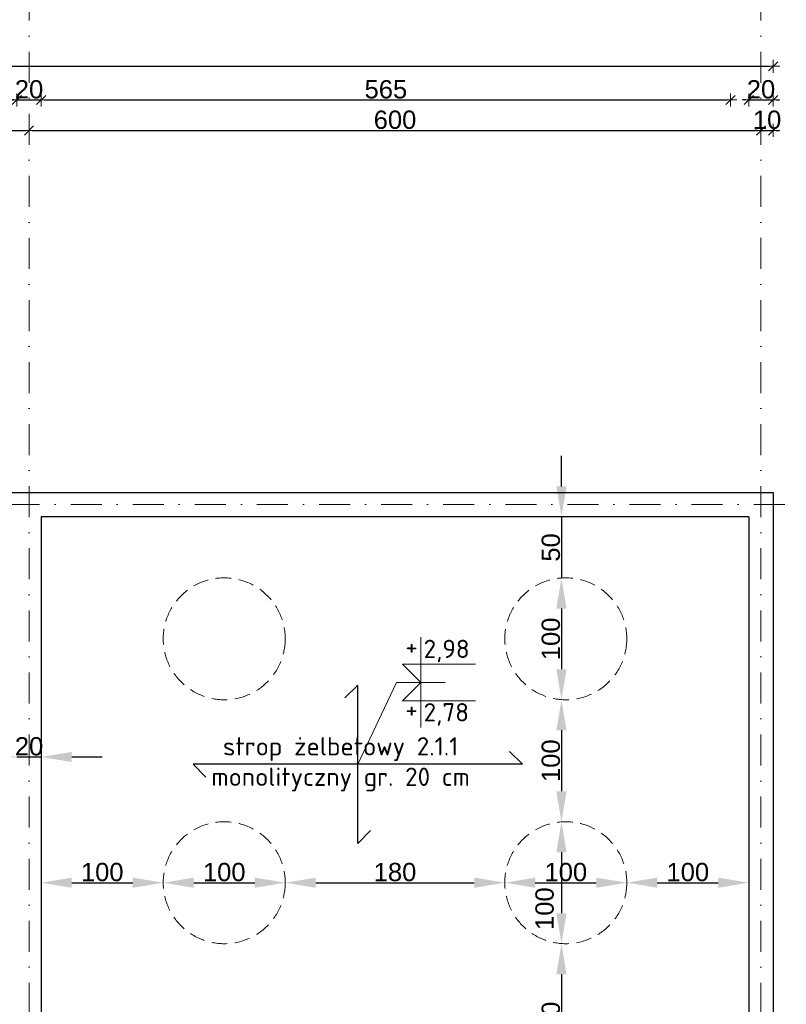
# Model space of a CAD drawing. Header units: millimetres. Extents: x -81893328 to 44149, y -26843406 to 95443303.
# Tile 89 of 100: x 29184 to 29812, y 8539 to 9347. Entities that reach past the tile are written whole.
import ezdxf
from ezdxf.enums import TextEntityAlignment as Align

# ---------------------------------------------------------------- set-up
doc = ezdxf.new("R2010")
doc.units = ezdxf.units.MM
doc.linetypes.add('DASHDOTX2', pattern=[50.8, 25.4, -12.7, 0, -12.7])
doc.linetypes.add('KRESKOWA', pattern=[19.05, 12.7, -6.35])
for name, color, linetype, lineweight in [('A-przerywana', 4, 'KRESKOWA', 5), ('aRMZ - osie', 2, 'DASHDOTX2', 5), ('aRMZ - wymiarowanie', 4, 'Continuous', 13), ('kRMZ - stropy opisy', 66, 'Continuous', 5), ('kRMZ - ściany nośne', 5, 'Continuous', 30)]:
    doc.layers.add(name, color=color, linetype=linetype, lineweight=lineweight)
doc.styles.add('1-100 2', font='arial.ttf', dxfattribs={"height": 15})
doc.styles.add('1-100 RM wymiar', font='isocpeur.ttf', dxfattribs={"height": 15})
doc.dimstyles.new('1-100', dxfattribs={"dimtxt": 15, "dimasz": 2.5, "dimexe": 1.25, "dimexo": 0.625, "dimgap": 1, "dimtad": 1, "dimdec": 0, "dimtxsty": '1-100 2', "dimblk": 'ZNACZKI', "dimcen": 2, "dimdle": 5, "dimse1": 1, "dimse2": 1, "dimclrd": 7, "dimclrt": 7, "dimadec": 0, "dimazin": 0, "dimtfac": 1, "dimtdec": 0, "dimtix": 1, "dimtmove": 1, "dimatfit": 3, "dimldrblk": 'ZNACZKI', "dimfxl": 1, "dimarcsym": 0})
doc.dimstyles.new('wymiarowanie prętów 1-100', dxfattribs={"dimtxt": 15, "dimasz": 25, "dimexe": 1.25, "dimexo": 0.625, "dimgap": 1, "dimtad": 1, "dimdec": 0, "dimtxsty": '1-100 2', "dimcen": 2, "dimdle": 5, "dimse1": 1, "dimse2": 1, "dimclrd": 7, "dimclrt": 7, "dimadec": 0, "dimazin": 0, "dimtfac": 1, "dimtdec": 0, "dimtix": 1, "dimtmove": 1, "dimatfit": 3, "dimldrblk": 'ZNACZKI', "dimfxl": 1, "dimarcsym": 0})

# ---------------------------------------------------------------- blocks, each defined once
blk = doc.blocks.new('ZNACZKI')
for p, q in [((0, 2.131), (0, -2.131)), ((1.507, 1.507), (-1.507, -1.507)), ((-2.131, 0), (2.131, 0))]:
    blk.add_line(p, q)
blk = doc.blocks.new('*D133')
at = {"layer": 'aRMZ - wymiarowanie', "color": 7, "lineweight": -2, "ltscale": 2, "transparency": 16777216}
blk.add_line((28593.94, 9255.85), (29188.94, 9255.85), dxfattribs=at)
at = {"layer": 'Defpoints', "color": 0, "ltscale": 2, "transparency": 16777216}
for p in [(29191.44, 9255.85), (28591.44, 8973.98), (29191.44, 8973.98)]:
    blk.add_point(p, dxfattribs=at)
at = {"layer": 'aRMZ - wymiarowanie', "color": 7, "lineweight": -2, "ltscale": 2, "transparency": 16777216, "xscale": 2.5, "yscale": 2.5, "zscale": 2.5, "rotation": 180}
blk.add_blockref('ZNACZKI', (28591.44, 9255.85), dxfattribs=at)
at = {"layer": 'aRMZ - wymiarowanie', "color": 7, "lineweight": -2, "ltscale": 2, "transparency": 16777216, "xscale": 2.5, "yscale": 2.5, "zscale": 2.5}
blk.add_blockref('ZNACZKI', (29191.44, 9255.85), dxfattribs=at)
at = {"layer": 'aRMZ - wymiarowanie', "color": 7, "ltscale": 2, "transparency": 16777216, "insert": (28891.44, 9264.51), "char_height": 15, "attachment_point": 5, "style": '1-100 2'}
blk.add_mtext('600', dxfattribs=at)
blk = doc.blocks.new('*D134')
at = {"layer": 'aRMZ - wymiarowanie', "color": 7, "lineweight": -2, "ltscale": 2, "transparency": 16777216}
blk.add_line((29193.94, 9255.85), (29788.94, 9255.85), dxfattribs=at)
at = {"layer": 'Defpoints', "color": 0, "ltscale": 2, "transparency": 16777216}
for p in [(29791.44, 9255.85), (29191.44, 8973.98), (29791.44, 8973.98)]:
    blk.add_point(p, dxfattribs=at)
at = {"layer": 'aRMZ - wymiarowanie', "color": 7, "lineweight": -2, "ltscale": 2, "transparency": 16777216, "xscale": 2.5, "yscale": 2.5, "zscale": 2.5, "rotation": 180}
blk.add_blockref('ZNACZKI', (29191.44, 9255.85), dxfattribs=at)
at = {"layer": 'aRMZ - wymiarowanie', "color": 7, "lineweight": -2, "ltscale": 2, "transparency": 16777216, "xscale": 2.5, "yscale": 2.5, "zscale": 2.5}
blk.add_blockref('ZNACZKI', (29791.44, 9255.85), dxfattribs=at)
at = {"layer": 'aRMZ - wymiarowanie', "color": 7, "ltscale": 2, "transparency": 16777216, "insert": (29491.44, 9264.51), "char_height": 15, "attachment_point": 5, "style": '1-100 2'}
blk.add_mtext('600', dxfattribs=at)
blk = doc.blocks.new('*D135')
at = {"layer": 'aRMZ - wymiarowanie', "color": 7, "lineweight": -2, "ltscale": 2, "transparency": 16777216}
for p, q in [((29788.94, 9255.85), (29786.44, 9255.85)), ((29791.44, 9255.85), (29801.44, 9255.85)), ((29803.94, 9255.85), (29806.44, 9255.85))]:
    blk.add_line(p, q, dxfattribs=at)
at = {"layer": 'Defpoints', "color": 0, "ltscale": 2, "transparency": 16777216}
for p in [(29801.44, 9255.85), (29791.44, 8973.98), (29801.44, 8958.98)]:
    blk.add_point(p, dxfattribs=at)
at = {"layer": 'aRMZ - wymiarowanie', "color": 7, "lineweight": -2, "ltscale": 2, "transparency": 16777216, "xscale": 2.5, "yscale": 2.5, "zscale": 2.5}
blk.add_blockref('ZNACZKI', (29791.44, 9255.85), dxfattribs=at)
at = {"layer": 'aRMZ - wymiarowanie', "color": 7, "lineweight": -2, "ltscale": 2, "transparency": 16777216, "xscale": 2.5, "yscale": 2.5, "zscale": 2.5, "rotation": 180}
blk.add_blockref('ZNACZKI', (29801.44, 9255.85), dxfattribs=at)
at = {"layer": 'aRMZ - wymiarowanie', "color": 7, "ltscale": 2, "transparency": 16777216, "insert": (29796.44, 9264.51), "char_height": 15, "attachment_point": 5, "style": '1-100 2'}
blk.add_mtext('10', dxfattribs=at)
blk = doc.blocks.new('*D149')
at = {"layer": 'aRMZ - wymiarowanie', "color": 7, "lineweight": -2, "ltscale": 2, "transparency": 16777216}
for p, q in [((30313.62, 8961.48), (30313.62, 8963.98)), ((30313.62, 8948.98), (30313.62, 8958.98)), ((30313.62, 8946.48), (30313.62, 8943.98))]:
    blk.add_line(p, q, dxfattribs=at)
at = {"layer": 'Defpoints', "color": 0, "ltscale": 2, "transparency": 16777216}
for p in [(29801.44, 8958.98), (30313.62, 8958.98), (29816.44, 8948.98)]:
    blk.add_point(p, dxfattribs=at)
at = {"layer": 'aRMZ - wymiarowanie', "color": 7, "lineweight": -2, "ltscale": 2, "transparency": 16777216, "xscale": 2.5, "yscale": 2.5, "zscale": 2.5}
for p, rotation in [((30313.62, 8958.98), 270), ((30313.62, 8948.98), 90)]:
    blk.add_blockref('ZNACZKI', p, dxfattribs=dict(at, rotation=rotation))
at = {"layer": 'aRMZ - wymiarowanie', "color": 7, "ltscale": 2, "transparency": 16777216, "insert": (30304.97, 8953.98), "char_height": 15, "attachment_point": 5, "rotation": 90, "style": '1-100 2'}
blk.add_mtext('10', dxfattribs=at)
blk = doc.blocks.new('*D140')
at = {"layer": 'aRMZ - wymiarowanie', "color": 7, "lineweight": -2, "ltscale": 2, "transparency": 16777216}
blk.add_line((30341.54, 8461.48), (30341.54, 8936.48), dxfattribs=at)
at = {"layer": 'Defpoints', "color": 0, "ltscale": 2, "transparency": 16777216}
for p in [(29781.44, 8938.98), (30341.54, 8938.98), (29781.44, 8458.98)]:
    blk.add_point(p, dxfattribs=at)
at = {"layer": 'aRMZ - wymiarowanie', "color": 7, "lineweight": -2, "ltscale": 2, "transparency": 16777216, "xscale": 2.5, "yscale": 2.5, "zscale": 2.5}
for p, rotation in [((30341.54, 8938.98), 90), ((30341.54, 8458.98), 270)]:
    blk.add_blockref('ZNACZKI', p, dxfattribs=dict(at, rotation=rotation))
at = {"layer": 'aRMZ - wymiarowanie', "color": 7, "ltscale": 2, "transparency": 16777216, "insert": (30332.88, 8698.98), "char_height": 15, "attachment_point": 5, "rotation": 90, "style": '1-100 2'}
blk.add_mtext('480', dxfattribs=at)
blk = doc.blocks.new('*D141')
at = {"layer": 'aRMZ - wymiarowanie', "color": 7, "lineweight": -2, "ltscale": 2, "transparency": 16777216}
for p, q in [((30341.54, 8961.48), (30341.54, 8963.98)), ((30341.54, 8938.98), (30341.54, 8958.98)), ((30341.54, 8936.48), (30341.54, 8933.98))]:
    blk.add_line(p, q, dxfattribs=at)
at = {"layer": 'Defpoints', "color": 0, "ltscale": 2, "transparency": 16777216}
for p in [(29801.44, 8958.98), (30341.54, 8958.98), (29781.44, 8938.98)]:
    blk.add_point(p, dxfattribs=at)
at = {"layer": 'aRMZ - wymiarowanie', "color": 7, "lineweight": -2, "ltscale": 2, "transparency": 16777216, "xscale": 2.5, "yscale": 2.5, "zscale": 2.5}
for p, rotation in [((30341.54, 8958.98), 270), ((30341.54, 8938.98), 90)]:
    blk.add_blockref('ZNACZKI', p, dxfattribs=dict(at, rotation=rotation))
at = {"layer": 'aRMZ - wymiarowanie', "color": 7, "ltscale": 2, "transparency": 16777216, "insert": (30332.88, 8948.98), "char_height": 15, "attachment_point": 5, "rotation": 90, "style": '1-100 2'}
blk.add_mtext('20', dxfattribs=at)
blk = doc.blocks.new('*D116')
at = {"layer": 'aRMZ - wymiarowanie', "color": 7, "lineweight": -2, "ltscale": 2, "transparency": 16777216}
blk.add_line((30372.23, 8956.48), (30372.23, 8441.48), dxfattribs=at)
at = {"layer": 'Defpoints', "color": 0, "ltscale": 2, "transparency": 16777216}
for p in [(29801.44, 8958.98), (29801.44, 8438.98), (30372.23, 8438.98)]:
    blk.add_point(p, dxfattribs=at)
at = {"layer": 'aRMZ - wymiarowanie', "color": 7, "lineweight": -2, "ltscale": 2, "transparency": 16777216, "xscale": 2.5, "yscale": 2.5, "zscale": 2.5}
for p, rotation in [((30372.23, 8958.98), 90), ((30372.23, 8438.98), 270)]:
    blk.add_blockref('ZNACZKI', p, dxfattribs=dict(at, rotation=rotation))
at = {"layer": 'aRMZ - wymiarowanie', "color": 7, "ltscale": 2, "transparency": 16777216, "insert": (30363.58, 8698.98), "char_height": 15, "attachment_point": 5, "rotation": 90, "style": '1-100 2'}
blk.add_mtext('520', dxfattribs=at)
blk = doc.blocks.new('*D122')
at = {"layer": 'aRMZ - wymiarowanie', "color": 7, "lineweight": -2, "ltscale": 2, "transparency": 16777216}
blk.add_line((28603.94, 9280.8), (29178.94, 9280.8), dxfattribs=at)
at = {"layer": 'Defpoints', "color": 0, "ltscale": 2, "transparency": 16777216}
for p in [(29181.44, 9280.8), (28601.44, 8938.98), (29181.44, 8938.98)]:
    blk.add_point(p, dxfattribs=at)
at = {"layer": 'aRMZ - wymiarowanie', "color": 7, "lineweight": -2, "ltscale": 2, "transparency": 16777216, "xscale": 2.5, "yscale": 2.5, "zscale": 2.5, "rotation": 180}
blk.add_blockref('ZNACZKI', (28601.44, 9280.8), dxfattribs=at)
at = {"layer": 'aRMZ - wymiarowanie', "color": 7, "lineweight": -2, "ltscale": 2, "transparency": 16777216, "xscale": 2.5, "yscale": 2.5, "zscale": 2.5}
blk.add_blockref('ZNACZKI', (29181.44, 9280.8), dxfattribs=at)
at = {"layer": 'aRMZ - wymiarowanie', "color": 7, "ltscale": 2, "transparency": 16777216, "insert": (28891.44, 9289.46), "char_height": 15, "attachment_point": 5, "style": '1-100 2'}
blk.add_mtext('580', dxfattribs=at)
blk = doc.blocks.new('*D123')
at = {"layer": 'aRMZ - wymiarowanie', "color": 7, "lineweight": -2, "ltscale": 2, "transparency": 16777216}
for p, q in [((29178.94, 9280.8), (29176.44, 9280.8)), ((29181.44, 9280.8), (29201.44, 9280.8)), ((29203.94, 9280.8), (29206.44, 9280.8))]:
    blk.add_line(p, q, dxfattribs=at)
at = {"layer": 'Defpoints', "color": 0, "ltscale": 2, "transparency": 16777216}
for p in [(29201.44, 9280.8), (29181.44, 8938.98), (29201.44, 8938.98)]:
    blk.add_point(p, dxfattribs=at)
at = {"layer": 'aRMZ - wymiarowanie', "color": 7, "lineweight": -2, "ltscale": 2, "transparency": 16777216, "xscale": 2.5, "yscale": 2.5, "zscale": 2.5}
blk.add_blockref('ZNACZKI', (29181.44, 9280.8), dxfattribs=at)
at = {"layer": 'aRMZ - wymiarowanie', "color": 7, "lineweight": -2, "ltscale": 2, "transparency": 16777216, "xscale": 2.5, "yscale": 2.5, "zscale": 2.5, "rotation": 180}
blk.add_blockref('ZNACZKI', (29201.44, 9280.8), dxfattribs=at)
at = {"layer": 'aRMZ - wymiarowanie', "color": 7, "ltscale": 2, "transparency": 16777216, "insert": (29191.44, 9289.46), "char_height": 15, "attachment_point": 5, "style": '1-100 2'}
blk.add_mtext('20', dxfattribs=at)
blk = doc.blocks.new('*D124')
at = {"layer": 'aRMZ - wymiarowanie', "color": 7, "lineweight": -2, "ltscale": 2, "transparency": 16777216}
blk.add_line((29203.94, 9280.8), (29763.94, 9280.8), dxfattribs=at)
at = {"layer": 'Defpoints', "color": 0, "ltscale": 2, "transparency": 16777216}
for p in [(29766.44, 9280.8), (29201.44, 8938.98), (29766.44, 8923.98)]:
    blk.add_point(p, dxfattribs=at)
at = {"layer": 'aRMZ - wymiarowanie', "color": 7, "lineweight": -2, "ltscale": 2, "transparency": 16777216, "xscale": 2.5, "yscale": 2.5, "zscale": 2.5, "rotation": 180}
blk.add_blockref('ZNACZKI', (29201.44, 9280.8), dxfattribs=at)
at = {"layer": 'aRMZ - wymiarowanie', "color": 7, "lineweight": -2, "ltscale": 2, "transparency": 16777216, "xscale": 2.5, "yscale": 2.5, "zscale": 2.5}
blk.add_blockref('ZNACZKI', (29766.44, 9280.8), dxfattribs=at)
at = {"layer": 'aRMZ - wymiarowanie', "color": 7, "ltscale": 2, "transparency": 16777216, "insert": (29483.94, 9289.46), "char_height": 15, "attachment_point": 5, "style": '1-100 2'}
blk.add_mtext('565', dxfattribs=at)
blk = doc.blocks.new('*D114')
at = {"layer": 'aRMZ - wymiarowanie', "color": 7, "lineweight": -2, "ltscale": 2, "transparency": 16777216}
for p, q in [((29778.94, 9280.8), (29776.44, 9280.8)), ((29781.44, 9280.8), (29801.44, 9280.8)), ((29803.94, 9280.8), (29806.44, 9280.8))]:
    blk.add_line(p, q, dxfattribs=at)
at = {"layer": 'Defpoints', "color": 0, "ltscale": 2, "transparency": 16777216}
for p in [(29801.44, 9280.8), (29801.44, 8958.98), (29781.44, 8938.98)]:
    blk.add_point(p, dxfattribs=at)
at = {"layer": 'aRMZ - wymiarowanie', "color": 7, "lineweight": -2, "ltscale": 2, "transparency": 16777216, "xscale": 2.5, "yscale": 2.5, "zscale": 2.5}
blk.add_blockref('ZNACZKI', (29781.44, 9280.8), dxfattribs=at)
at = {"layer": 'aRMZ - wymiarowanie', "color": 7, "lineweight": -2, "ltscale": 2, "transparency": 16777216, "xscale": 2.5, "yscale": 2.5, "zscale": 2.5, "rotation": 180}
blk.add_blockref('ZNACZKI', (29801.44, 9280.8), dxfattribs=at)
at = {"layer": 'aRMZ - wymiarowanie', "color": 7, "ltscale": 2, "transparency": 16777216, "insert": (29791.44, 9289.46), "char_height": 15, "attachment_point": 5, "style": '1-100 2'}
blk.add_mtext('20', dxfattribs=at)
blk = doc.blocks.new('*D115')
at = {"layer": 'aRMZ - wymiarowanie', "color": 7, "lineweight": -2, "ltscale": 2, "transparency": 16777216}
blk.add_line((27683.94, 9308.4), (29798.94, 9308.4), dxfattribs=at)
at = {"layer": 'Defpoints', "color": 0, "ltscale": 2, "transparency": 16777216}
for p in [(29801.44, 9308.4), (27681.44, 8958.98), (29801.44, 8958.98)]:
    blk.add_point(p, dxfattribs=at)
at = {"layer": 'aRMZ - wymiarowanie', "color": 7, "lineweight": -2, "ltscale": 2, "transparency": 16777216, "xscale": 2.5, "yscale": 2.5, "zscale": 2.5, "rotation": 180}
blk.add_blockref('ZNACZKI', (27681.44, 9308.4), dxfattribs=at)
at = {"layer": 'aRMZ - wymiarowanie', "color": 7, "lineweight": -2, "ltscale": 2, "transparency": 16777216, "xscale": 2.5, "yscale": 2.5, "zscale": 2.5}
blk.add_blockref('ZNACZKI', (29801.44, 9308.4), dxfattribs=at)
at = {"layer": 'aRMZ - wymiarowanie', "color": 7, "ltscale": 2, "transparency": 16777216, "insert": (28741.44, 9317.06), "char_height": 15, "attachment_point": 5, "style": '1-100 2'}
blk.add_mtext('2120', dxfattribs=at)
blk = doc.blocks.new('*U43')
at = {"color": 0, "lineweight": 5}
blk.add_lwpolyline([(0, 37), (0, 0), (-15, 15), (45, 15)], dxfattribs=at)
at = {"color": 0, "style": '1-100 RM wymiar'}
blk.add_attdef('symbol', text='', height=15, dxfattribs=at).set_placement((-7.5, 29.5), align=Align.MIDDLE_CENTER)
blk.add_attdef('wartość', text='', height=15, dxfattribs=at).set_placement((2.37, 27.5), align=Align.MIDDLE_LEFT)
blk = doc.blocks.new('*U154')
at = {"color": 0, "lineweight": 5}
blk.add_lwpolyline([(0, -37), (0, 0), (-15, -15), (45, -15)], dxfattribs=at)
at = {"color": 0, "style": '1-100 RM wymiar'}
blk.add_attdef('symbol', text='', height=15, dxfattribs=at).set_placement((-7.5, -14.5), align=Align.MIDDLE_CENTER)
blk.add_attdef('wartość', text='', height=15, dxfattribs=at).set_placement((2.37, -12.5), align=Align.MIDDLE_LEFT)
blk = doc.blocks.new('*D1120')
at = {"layer": 'aRMZ - wymiarowanie', "color": 7, "lineweight": -2, "ltscale": 2, "transparency": 16777216}
for p, q in [((29156.44, 8742.07), (29131.44, 8742.07)), ((29181.44, 8742.07), (29201.44, 8742.07)), ((29226.44, 8742.07), (29251.44, 8742.07))]:
    blk.add_line(p, q, dxfattribs=at)
at = {"layer": 'aRMZ - wymiarowanie', "color": 7, "ltscale": 2, "transparency": 16777216}
for points in [[(29156.44, 8746.23), (29156.44, 8737.9), (29181.44, 8742.07)], [(29226.44, 8746.23), (29226.44, 8737.9), (29201.44, 8742.07)]]:
    blk.add_solid(points, dxfattribs=at)
at = {"layer": 'Defpoints', "color": 0, "ltscale": 2, "transparency": 16777216}
for p in [(29201.44, 8742.07), (29181.44, 8733.3), (29201.44, 8733.3)]:
    blk.add_point(p, dxfattribs=at)
at = {"layer": 'aRMZ - wymiarowanie', "color": 7, "ltscale": 2, "transparency": 16777216, "insert": (29191.44, 8750.72), "char_height": 15, "attachment_point": 5, "style": '1-100 2'}
blk.add_mtext('20', dxfattribs=at)
blk = doc.blocks.new('*D1121')
at = {"layer": 'aRMZ - wymiarowanie', "color": 7, "lineweight": -2, "ltscale": 2, "transparency": 16777216}
blk.add_line((29226.44, 8638.98), (29276.44, 8638.98), dxfattribs=at)
at = {"layer": 'aRMZ - wymiarowanie', "color": 7, "ltscale": 2, "transparency": 16777216}
for points in [[(29226.44, 8643.14), (29226.44, 8634.81), (29201.44, 8638.98)], [(29276.44, 8643.14), (29276.44, 8634.81), (29301.44, 8638.98)]]:
    blk.add_solid(points, dxfattribs=at)
at = {"layer": 'Defpoints', "color": 0, "ltscale": 2, "transparency": 16777216}
for p in [(29301.44, 8638.98), (29301.44, 8638.98), (29201.44, 8551.82)]:
    blk.add_point(p, dxfattribs=at)
at = {"layer": 'aRMZ - wymiarowanie', "color": 7, "ltscale": 2, "transparency": 16777216, "insert": (29251.44, 8647.63), "char_height": 15, "attachment_point": 5, "style": '1-100 2'}
blk.add_mtext('100', dxfattribs=at)
blk = doc.blocks.new('*D1122')
at = {"layer": 'aRMZ - wymiarowanie', "color": 7, "lineweight": -2, "ltscale": 2, "transparency": 16777216}
blk.add_line((29326.44, 8638.98), (29376.44, 8638.98), dxfattribs=at)
at = {"layer": 'aRMZ - wymiarowanie', "color": 7, "ltscale": 2, "transparency": 16777216}
for points in [[(29326.44, 8643.14), (29326.44, 8634.81), (29301.44, 8638.98)], [(29376.44, 8643.14), (29376.44, 8634.81), (29401.44, 8638.98)]]:
    blk.add_solid(points, dxfattribs=at)
at = {"layer": 'Defpoints', "color": 0, "ltscale": 2, "transparency": 16777216}
for p in [(29301.44, 8638.98), (29401.44, 8638.98), (29401.44, 8638.98)]:
    blk.add_point(p, dxfattribs=at)
at = {"layer": 'aRMZ - wymiarowanie', "color": 7, "ltscale": 2, "transparency": 16777216, "insert": (29351.44, 8647.63), "char_height": 15, "attachment_point": 5, "style": '1-100 2'}
blk.add_mtext('100', dxfattribs=at)
blk = doc.blocks.new('*D1123')
at = {"layer": 'aRMZ - wymiarowanie', "color": 7, "lineweight": -2, "ltscale": 2, "transparency": 16777216}
blk.add_line((29426.44, 8638.98), (29556.44, 8638.98), dxfattribs=at)
at = {"layer": 'aRMZ - wymiarowanie', "color": 7, "ltscale": 2, "transparency": 16777216}
for points in [[(29426.44, 8643.14), (29426.44, 8634.81), (29401.44, 8638.98)], [(29556.44, 8643.14), (29556.44, 8634.81), (29581.44, 8638.98)]]:
    blk.add_solid(points, dxfattribs=at)
at = {"layer": 'Defpoints', "color": 0, "ltscale": 2, "transparency": 16777216}
for p in [(29401.44, 8638.98), (29581.44, 8638.98), (29581.44, 8638.98)]:
    blk.add_point(p, dxfattribs=at)
at = {"layer": 'aRMZ - wymiarowanie', "color": 7, "ltscale": 2, "transparency": 16777216, "insert": (29491.44, 8647.63), "char_height": 15, "attachment_point": 5, "style": '1-100 2'}
blk.add_mtext('180', dxfattribs=at)
blk = doc.blocks.new('*D1124')
at = {"layer": 'aRMZ - wymiarowanie', "color": 7, "lineweight": -2, "ltscale": 2, "transparency": 16777216}
blk.add_line((29606.44, 8638.98), (29656.44, 8638.98), dxfattribs=at)
at = {"layer": 'aRMZ - wymiarowanie', "color": 7, "ltscale": 2, "transparency": 16777216}
for points in [[(29606.44, 8643.14), (29606.44, 8634.81), (29581.44, 8638.98)], [(29656.44, 8643.14), (29656.44, 8634.81), (29681.44, 8638.98)]]:
    blk.add_solid(points, dxfattribs=at)
at = {"layer": 'Defpoints', "color": 0, "ltscale": 2, "transparency": 16777216}
for p in [(29581.44, 8638.98), (29681.44, 8638.98), (29681.44, 8638.98)]:
    blk.add_point(p, dxfattribs=at)
at = {"layer": 'aRMZ - wymiarowanie', "color": 7, "ltscale": 2, "transparency": 16777216, "insert": (29631.44, 8647.63), "char_height": 15, "attachment_point": 5, "style": '1-100 2'}
blk.add_mtext('100', dxfattribs=at)
blk = doc.blocks.new('*D1125')
at = {"layer": 'aRMZ - wymiarowanie', "color": 7, "lineweight": -2, "ltscale": 2, "transparency": 16777216}
blk.add_line((29706.44, 8638.98), (29756.44, 8638.98), dxfattribs=at)
at = {"layer": 'aRMZ - wymiarowanie', "color": 7, "ltscale": 2, "transparency": 16777216}
for points in [[(29706.44, 8643.14), (29706.44, 8634.81), (29681.44, 8638.98)], [(29756.44, 8643.14), (29756.44, 8634.81), (29781.44, 8638.98)]]:
    blk.add_solid(points, dxfattribs=at)
at = {"layer": 'Defpoints', "color": 0, "ltscale": 2, "transparency": 16777216}
for p in [(29681.44, 8638.98), (29781.44, 8638.98), (29781.44, 8638.98)]:
    blk.add_point(p, dxfattribs=at)
at = {"layer": 'aRMZ - wymiarowanie', "color": 7, "ltscale": 2, "transparency": 16777216, "insert": (29731.44, 8647.63), "char_height": 15, "attachment_point": 5, "style": '1-100 2'}
blk.add_mtext('100', dxfattribs=at)
blk = doc.blocks.new('*D1129')
at = {"layer": 'aRMZ - wymiarowanie', "color": 7, "lineweight": -2, "ltscale": 2, "transparency": 16777216}
for p, q in [((29627.89, 8963.98), (29627.89, 8988.98)), ((29627.89, 8938.98), (29627.89, 8888.78)), ((29627.89, 8863.78), (29627.89, 8838.78))]:
    blk.add_line(p, q, dxfattribs=at)
at = {"layer": 'aRMZ - wymiarowanie', "color": 7, "ltscale": 2, "transparency": 16777216}
for points in [[(29623.72, 8963.98), (29632.05, 8963.98), (29627.89, 8938.98)], [(29623.72, 8863.78), (29632.05, 8863.78), (29627.89, 8888.78)]]:
    blk.add_solid(points, dxfattribs=at)
at = {"layer": 'Defpoints', "color": 0, "ltscale": 2, "transparency": 16777216}
for p in [(29622.61, 8938.98), (29627.04, 8888.78), (29627.89, 8888.78)]:
    blk.add_point(p, dxfattribs=at)
at = {"layer": 'aRMZ - wymiarowanie', "color": 7, "ltscale": 2, "transparency": 16777216, "insert": (29619.23, 8913.88), "char_height": 15, "attachment_point": 5, "rotation": 90, "style": '1-100 2'}
blk.add_mtext('50', dxfattribs=at)
blk = doc.blocks.new('*D1130')
at = {"layer": 'aRMZ - wymiarowanie', "color": 7, "lineweight": -2, "ltscale": 2, "transparency": 16777216}
blk.add_line((29627.89, 8863.78), (29627.89, 8814.05), dxfattribs=at)
at = {"layer": 'aRMZ - wymiarowanie', "color": 7, "ltscale": 2, "transparency": 16777216}
for points in [[(29623.72, 8863.78), (29632.05, 8863.78), (29627.89, 8888.78)], [(29623.72, 8814.05), (29632.05, 8814.05), (29627.89, 8789.05)]]:
    blk.add_solid(points, dxfattribs=at)
at = {"layer": 'Defpoints', "color": 0, "ltscale": 2, "transparency": 16777216}
for p in [(29627.04, 8888.78), (29627.89, 8789.05), (29634.12, 8789.05)]:
    blk.add_point(p, dxfattribs=at)
at = {"layer": 'aRMZ - wymiarowanie', "color": 7, "ltscale": 2, "transparency": 16777216, "insert": (29619.23, 8838.92), "char_height": 15, "attachment_point": 5, "rotation": 90, "style": '1-100 2'}
blk.add_mtext('100', dxfattribs=at)
blk = doc.blocks.new('*D1131')
at = {"layer": 'aRMZ - wymiarowanie', "color": 7, "lineweight": -2, "ltscale": 2, "transparency": 16777216}
blk.add_line((29627.89, 8764.05), (29627.89, 8713.98), dxfattribs=at)
at = {"layer": 'aRMZ - wymiarowanie', "color": 7, "ltscale": 2, "transparency": 16777216}
for points in [[(29623.72, 8764.05), (29632.05, 8764.05), (29627.89, 8789.05)], [(29623.72, 8713.98), (29632.05, 8713.98), (29627.89, 8688.98)]]:
    blk.add_solid(points, dxfattribs=at)
at = {"layer": 'Defpoints', "color": 0, "ltscale": 2, "transparency": 16777216}
for p in [(29634.12, 8789.05), (29627.89, 8688.98), (29631.44, 8688.98)]:
    blk.add_point(p, dxfattribs=at)
at = {"layer": 'aRMZ - wymiarowanie', "color": 7, "ltscale": 2, "transparency": 16777216, "insert": (29619.23, 8739.01), "char_height": 15, "attachment_point": 5, "rotation": 90, "style": '1-100 2'}
blk.add_mtext('100', dxfattribs=at)
blk = doc.blocks.new('*D1132')
at = {"layer": 'aRMZ - wymiarowanie', "color": 7, "lineweight": -2, "ltscale": 2, "transparency": 16777216}
blk.add_line((29627.89, 8663.98), (29627.89, 8613.98), dxfattribs=at)
at = {"layer": 'aRMZ - wymiarowanie', "color": 7, "ltscale": 2, "transparency": 16777216}
for points in [[(29623.72, 8663.98), (29632.05, 8663.98), (29627.89, 8688.98)], [(29623.72, 8613.98), (29632.05, 8613.98), (29627.89, 8588.98)]]:
    blk.add_solid(points, dxfattribs=at)
at = {"layer": 'Defpoints', "color": 0, "ltscale": 2, "transparency": 16777216}
for p in [(29631.44, 8688.98), (29627.89, 8588.98), (29632.11, 8588.98)]:
    blk.add_point(p, dxfattribs=at)
at = {"layer": 'aRMZ - wymiarowanie', "color": 7, "ltscale": 2, "transparency": 16777216, "insert": (29614.11, 8617.71), "char_height": 15, "attachment_point": 5, "rotation": 90, "style": '1-100 2'}
blk.add_mtext('100', dxfattribs=at)
blk = doc.blocks.new('*D1133')
at = {"layer": 'aRMZ - wymiarowanie', "color": 7, "lineweight": -2, "ltscale": 2, "transparency": 16777216}
blk.add_line((29627.89, 8563.98), (29627.89, 8483.98), dxfattribs=at)
at = {"layer": 'aRMZ - wymiarowanie', "color": 7, "ltscale": 2, "transparency": 16777216}
for points in [[(29623.72, 8563.98), (29632.05, 8563.98), (29627.89, 8588.98)], [(29623.72, 8483.98), (29632.05, 8483.98), (29627.89, 8458.98)]]:
    blk.add_solid(points, dxfattribs=at)
at = {"layer": 'Defpoints', "color": 0, "ltscale": 2, "transparency": 16777216}
for p in [(29632.11, 8588.98), (28974.98, 8458.98), (29627.89, 8458.98)]:
    blk.add_point(p, dxfattribs=at)
at = {"layer": 'aRMZ - wymiarowanie', "color": 7, "ltscale": 2, "transparency": 16777216, "insert": (29619.22, 8523.98), "char_height": 15, "attachment_point": 5, "rotation": 90, "style": '1-100 2'}
blk.add_mtext('130', dxfattribs=at)

msp = doc.modelspace()

# ---------------------------------------------------------------- linework, layer by layer
at = {"layer": 'A-przerywana'}
for centre in [(29351.439, 8838.9761), (29631.439, 8838.9761), (29351.439, 8638.9761), (29631.439, 8638.9761)]:
    msp.add_circle(centre, 50, dxfattribs=at)
at = {"layer": 'aRMZ - osie'}
for p, q in [((29191.439, 9422.1665), (29191.439, 7879.2614)), ((29791.439, 9422.1665), (29791.439, 7879.2614)), ((27138.6771, 8948.9761), (30536.7437, 8948.9761))]:
    msp.add_line(p, q, dxfattribs=at)
at = {"layer": 'kRMZ - stropy opisy', "lineweight": 30}
for points in [[(29471.4654, 8681.685), (29460.8588, 8671.0784), (29460.8594, 8801.0711), (29450.2528, 8790.4645)], [(29585.2489, 8746.681), (29595.8555, 8736.0744), (29325.8628, 8736.0751), (29336.4694, 8725.4685)]]:
    msp.add_lwpolyline(points, dxfattribs=at)
at = {"layer": 'kRMZ - stropy opisy'}
msp.add_lwpolyline([(29460.8591, 8736.0748), (29492.5163, 8803.2232), (29532.5163, 8803.2232)], dxfattribs=at)
at = {"layer": 'kRMZ - ściany nośne'}
for p, q in [((27681.439, 8958.9761), (29801.439, 8958.9761)), ((29801.439, 8958.9761), (29801.439, 8438.9761)), ((29781.439, 8938.9761), (29201.439, 8938.9761)), ((29201.439, 8938.9761), (29201.439, 8438.9761)), ((29781.439, 8938.9761), (29781.439, 8438.9761)), ((29801.439, 8938.9761), (29801.439, 8438.9761))]:
    msp.add_line(p, q, dxfattribs=at)

# ---------------------------------------------------------------- block references
at = {"layer": 'kRMZ - stropy opisy'}
msp.add_blockref('*U43', (29512.5163, 8803.2232), dxfattribs=at).add_auto_attribs({'symbol': '+', 'wartość': '2,98'})
ref = msp.add_blockref('*U154', (29512.5163, 8803.2232), dxfattribs=at)
ref.add_attrib('symbol', '+', dxfattribs={"layer": '0', "color": 0, "height": 15, "style": '1-100 RM wymiar'}).set_placement((29505.0163, 8781.2232), align=Align.MIDDLE_CENTER)
ref.add_attrib('wartość', '2,78', dxfattribs={"layer": '0', "color": 0, "height": 15, "style": '1-100 RM wymiar'}).set_placement((29514.887, 8778.7232), align=Align.MIDDLE_LEFT)

# ---------------------------------------------------------------- texts
at = {"layer": 'kRMZ - stropy opisy', "insert": (29446.8591, 8736.0747), "char_height": 15, "attachment_point": 5, "style": '1-100 RM wymiar'}
msp.add_mtext_dynamic_manual_height_columns('strop żelbetowy 2.1.1\\Pmonolityczny gr. 20 cm', width=278.272662, gutter_width=12.5, heights=[0], dxfattribs=at)

# ---------------------------------------------------------------- dimensions: what is measured, and where the dimension line sits
at = {"layer": 'aRMZ - wymiarowanie', "color": 1, "ltscale": 2}
for base, p1, p2, dimstyle, picture, middle in [((29801.439, 9308.4047), (27681.439, 8958.9761), (29801.439, 8958.9761), '1-100', '*D115', (28741.439, 9317.0633)), ((29181.439, 9280.7972), (28601.439, 8938.9761), (29181.439, 8938.9761), '1-100', '*D122', (28891.439, 9289.4558)), ((29201.439, 9280.7972), (29181.439, 8938.9761), (29201.439, 8938.9761), '1-100', '*D123', (29191.439, 9289.4558)), ((29766.439, 9280.7972), (29201.439, 8938.9761), (29766.439, 8923.9761), '1-100', '*D124', (29483.939, 9289.4558)), ((29801.439, 9280.7972), (29781.439, 8938.9761), (29801.439, 8958.9761), '1-100', '*D114', (29791.439, 9289.4558)), ((29191.439, 9255.8492), (28591.439, 8973.9761), (29191.439, 8973.9761), '1-100', '*D133', (28891.439, 9264.5078)), ((29791.439, 9255.8492), (29191.439, 8973.9761), (29791.439, 8973.9761), '1-100', '*D134', (29491.439, 9264.5078)), ((29801.439, 9255.8492), (29791.439, 8973.9761), (29801.439, 8958.9761), '1-100', '*D135', (29796.439, 9264.5078)), ((29201.439, 8742.0658), (29181.439, 8733.3009), (29201.439, 8733.3009), 'wymiarowanie prętów 1-100', '*D1120', (29191.439, 8750.7244)), ((29301.439, 8638.9761), (29201.439, 8551.8152), (29301.439, 8638.9761), 'wymiarowanie prętów 1-100', '*D1121', (29251.439, 8647.6347)), ((29401.439, 8638.9761), (29301.439, 8638.9761), (29401.439, 8638.9761), 'wymiarowanie prętów 1-100', '*D1122', (29351.439, 8647.6347)), ((29581.439, 8638.9761), (29401.439, 8638.9761), (29581.439, 8638.9761), 'wymiarowanie prętów 1-100', '*D1123', (29491.439, 8647.6347)), ((29681.439, 8638.9761), (29581.439, 8638.9761), (29681.439, 8638.9761), 'wymiarowanie prętów 1-100', '*D1124', (29631.439, 8647.6347)), ((29781.439, 8638.9761), (29681.439, 8638.9761), (29781.439, 8638.9761), 'wymiarowanie prętów 1-100', '*D1125', (29731.439, 8647.6347))]:
    dim = msp.add_linear_dim(base=base, p1=p1, p2=p2, dimstyle=dimstyle, dxfattribs=at)
    dim.commit()
    dim.dimension.update_dxf_attribs({"geometry": picture, "text_midpoint": middle})
for base, p1, p2, dimstyle, picture, middle in [((29627.8868, 8888.7823), (29622.608, 8938.9761), (29627.0406, 8888.7823), 'wymiarowanie prętów 1-100', '*D1129', (29619.2282, 8913.8792)), ((30341.5385, 8958.9761), (29781.439, 8938.9761), (29801.439, 8958.9761), '1-100', '*D141', (30332.8799, 8948.9761)), ((30313.6236, 8958.9761), (29816.439, 8948.9761), (29801.439, 8958.9761), '1-100', '*D149', (30304.965, 8953.9761)), ((30372.2345, 8438.9761), (29801.439, 8958.9761), (29801.439, 8438.9761), '1-100', '*D116', (30363.5759, 8698.9761)), ((30341.5385, 8938.9761), (29781.439, 8458.9761), (29781.439, 8938.9761), '1-100', '*D140', (30332.8799, 8698.9761)), ((29627.8868, 8789.048), (29627.0406, 8888.7823), (29634.1199, 8789.048), 'wymiarowanie prętów 1-100', '*D1130', (29619.2282, 8838.9152)), ((29627.8868, 8688.9761), (29634.1199, 8789.048), (29631.439, 8688.9761), 'wymiarowanie prętów 1-100', '*D1131', (29619.2282, 8739.0121)), ((29627.8868, 8458.9761), (29632.1062, 8588.9806), (28974.9837, 8458.9761), 'wymiarowanie prętów 1-100', '*D1133', (29619.2231, 8523.9783))]:
    dim = msp.add_linear_dim(base=base, p1=p1, p2=p2, angle=90, dimstyle=dimstyle, dxfattribs=at)
    dim.commit()
    dim.dimension.update_dxf_attribs({"geometry": picture, "text_midpoint": middle})
dim = msp.add_linear_dim(base=(29627.8868, 8588.9806), p1=(29631.439, 8688.9761), p2=(29632.1062, 8588.9806), angle=90, dimstyle='wymiarowanie prętów 1-100', dxfattribs=at)
dim.commit()
dim.dimension.update_dxf_attribs({"geometry": '*D1132', "text_midpoint": (29622.7656, 8617.7068), "dimtype": 160})

doc.saveas('drawing.dxf')
